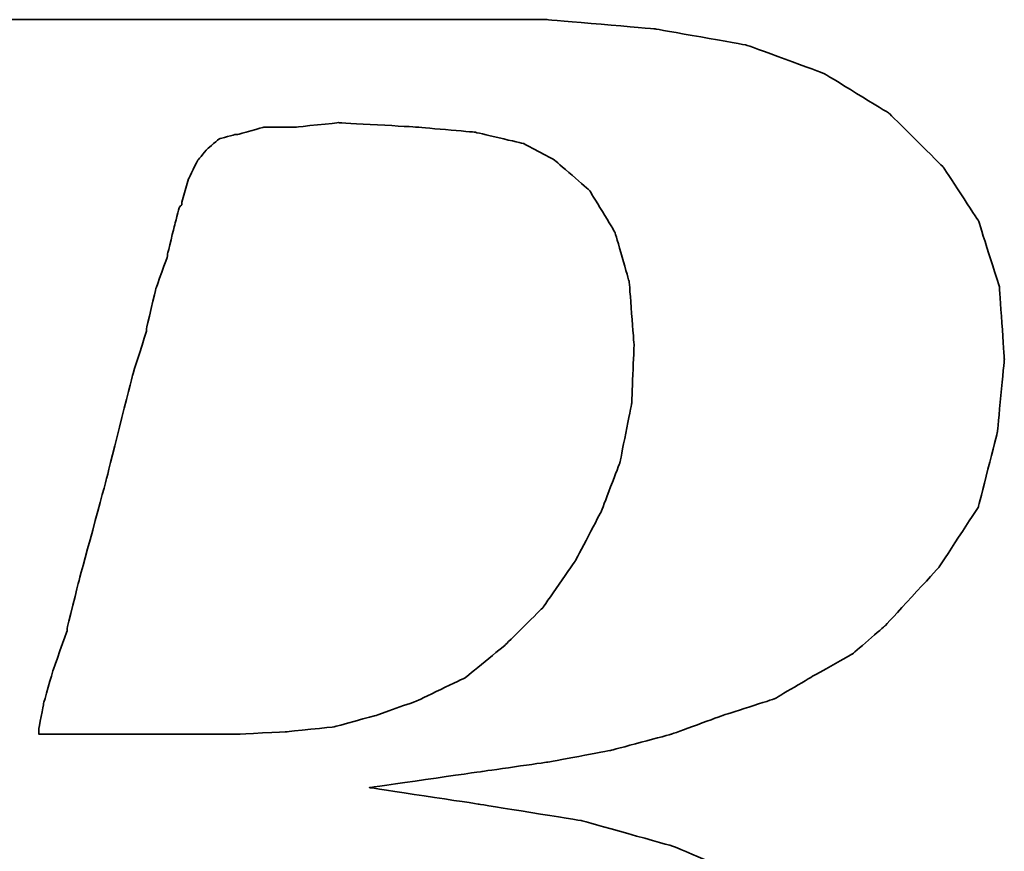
# Model space of a CAD drawing. Header units: millimetres. Extents: x 3 to 347, y 78 to 191.
# Tile 31 of 51: x 260.11 to 261.37, y 110.26 to 111.33. Entities that reach past the tile are written whole.
import ezdxf

# ---------------------------------------------------------------- set-up
doc = ezdxf.new("R2010")
doc.units = ezdxf.units.MM
doc.header["$LTSCALE"] = 0.15
doc.layers.add('DIM', color=4, linetype='CONTINUOUS')
doc.layers.add('layer 1', color=7, linetype='CONTINUOUS')

# ---------------------------------------------------------------- blocks, each defined once
blk = doc.blocks.new('TBI MOTION logo(完整正式版)')
at = {"layer": 'layer 1', "color": 22, "lineweight": 35}
for points, knots in [([(-64.65375, -6.86375), (-64.65375, -6.86375), (-64.84375, -7.29625), (-64.84375, -7.29625), (-64.84375, -7.29625), (-64.84375, -7.29625), (-64.86875, -7.34375), (-64.86875, -7.34375), (-64.86875, -7.34375), (-64.86875, -7.34375), (-64.86875, -7.36875), (-64.86875, -7.36875), (-64.86875, -7.36875), (-64.86875, -7.36875), (-65.15375, -7.65375), (-65.15375, -7.65375), (-65.15375, -7.65375), (-65.15375, -7.65375), (-65.17875, -7.65375), (-65.17875, -7.65375), (-65.17875, -7.65375), (-65.17875, -7.65375), (-65.20375, -7.67875), (-65.20375, -7.67875), (-65.20375, -7.67875), (-65.20375, -7.67875), (-65.58875, -7.87125), (-65.58875, -7.87125), (-65.58875, -7.87125), (-65.58875, -7.87125), (-65.63375, -7.87125), (-65.63375, -7.87125), (-65.63375, -7.87125), (-65.63375, -7.87125), (-65.65875, -7.89375), (-65.65875, -7.89375), (-65.65875, -7.89375), (-65.65875, -7.89375), (-66.09375, -7.94375), (-66.09375, -7.94375), (-66.09375, -7.94375), (-66.09375, -7.94375), (-66.11375, -7.94375), (-66.11375, -7.94375), (-66.11375, -7.94375), (-66.11375, -7.94375), (-66.16375, -7.94375), (-66.16375, -7.94375), (-66.16375, -7.94375), (-66.16375, -7.94375), (-66.30875, -7.94375), (-66.30875, -7.94375), (-66.30875, -7.94375), (-66.30875, -7.94375), (-66.69375, -7.94375), (-66.69375, -7.94375), (-66.69375, -7.94375), (-66.69375, -7.94375), (-67.07375, -7.94375), (-67.07375, -7.94375), (-67.07375, -7.94375), (-67.07375, -7.94375), (-67.12375, -7.94375), (-67.12375, -7.94375), (-67.12375, -7.94375), (-67.12375, -7.94375), (-67.12375, -7.96625), (-67.12375, -7.96625), (-67.12375, -7.96625), (-67.12375, -7.96625), (-67.14875, -7.99125), (-67.14875, -7.99125), (-67.14875, -7.99125), (-67.14875, -7.99125), (-67.24375, -8.34875), (-67.24375, -8.34875), (-67.24375, -8.34875), (-67.24375, -8.34875), (-67.31375, -8.68625), (-67.31375, -8.68625), (-67.31375, -8.68625), (-67.31375, -8.68625), (-67.26875, -8.68625), (-67.26875, -8.68625), (-67.26875, -8.68625), (-67.26875, -8.68625), (-67.07375, -8.68625), (-67.07375, -8.68625), (-67.07375, -8.68625), (-67.07375, -8.68625), (-66.54875, -8.68625), (-66.54875, -8.68625), (-66.54875, -8.68625), (-66.54875, -8.68625), (-65.82625, -8.68625), (-65.82625, -8.68625), (-65.82625, -8.68625), (-65.82625, -8.68625), (-65.01375, -8.68625), (-65.01375, -8.68625), (-65.01375, -8.68625), (-65.01375, -8.68625), (-64.05375, -8.68625), (-64.05375, -8.68625), (-64.05375, -8.68625), (-64.05375, -8.68625), (-62.08375, -8.68625), (-62.08375, -8.68625), (-62.08375, -8.68625), (-62.08375, -8.68625), (-60.06875, -8.68625), (-60.06875, -8.68625), (-60.06875, -8.68625), (-60.06875, -8.68625), (-59.10875, -8.68625), (-59.10875, -8.68625), (-59.10875, -8.68625), (-59.10875, -8.68625), (-58.29375, -8.68625), (-58.29375, -8.68625), (-58.29375, -8.68625), (-58.29375, -8.68625), (-57.57375, -8.68625), (-57.57375, -8.68625), (-57.57375, -8.68625), (-57.57375, -8.68625), (-57.04875, -8.68625), (-57.04875, -8.68625), (-57.04875, -8.68625), (-57.04875, -8.68625), (-56.85375, -8.68625), (-56.85375, -8.68625), (-56.85375, -8.68625), (-56.85375, -8.68625), (-56.70875, -8.68625), (-56.70875, -8.68625), (-56.70875, -8.68625), (-56.70875, -8.68625), (-56.61375, -8.68625), (-56.61375, -8.68625), (-56.61375, -8.68625), (-56.61375, -8.68625), (-56.56875, -8.68625), (-56.56875, -8.68625), (-56.56875, -8.68625), (-56.56875, -8.68625), (-55.65375, -8.63875), (-55.65375, -8.63875), (-55.65375, -8.63875), (-55.65375, -8.63875), (-54.76875, -8.51875), (-54.76875, -8.51875), (-54.76875, -8.51875), (-54.76875, -8.51875), (-53.90375, -8.30375), (-53.90375, -8.30375), (-53.90375, -8.30375), (-53.90375, -8.30375), (-53.08875, -8.03875), (-53.08875, -8.03875), (-53.08875, -8.03875), (-53.08875, -8.03875), (-52.34375, -7.65375), (-52.34375, -7.65375), (-52.34375, -7.65375), (-52.34375, -7.65375), (-51.69875, -7.29625), (-51.69875, -7.29625), (-51.69875, -7.29625), (-51.69875, -7.29625), (-51.21875, -6.91125), (-51.21875, -6.91125), (-51.21875, -6.91125), (-51.21875, -6.91125), (-50.83375, -6.50375), (-50.83375, -6.50375), (-50.83375, -6.50375), (-50.83375, -6.50375), (-50.44875, -5.94875), (-50.44875, -5.94875), (-50.44875, -5.94875), (-50.44875, -5.94875), (-50.13875, -5.30375), (-50.13875, -5.30375), (-50.13875, -5.30375), (-50.13875, -5.30375), (-49.99375, -4.65375), (-49.99375, -4.65375), (-49.99375, -4.65375), (-49.99375, -4.65375), (-49.92375, -3.98375), (-49.92375, -3.98375), (-49.92375, -3.98375), (-49.92375, -3.98375), (-49.99375, -3.19374), (-49.99375, -3.19374), (-49.99375, -3.19374), (-49.99375, -3.19374), (-50.23374, -2.44874), (-50.23374, -2.44874), (-50.23374, -2.44874), (-50.23374, -2.44874), (-50.59375, -1.87374), (-50.59375, -1.87374), (-50.59375, -1.87374), (-50.59375, -1.87374), (-51.09875, -1.31874), (-51.09875, -1.31874), (-51.09875, -1.31874), (-51.09875, -1.31874), (-51.74375, -0.81875), (-51.74375, -0.81875), (-51.74375, -0.81875), (-51.74375, -0.81875), (-52.53875, -0.48125), (-52.53875, -0.48125), (-52.53875, -0.48125), (-52.53875, -0.48125), (-53.47375, -0.21875), (-53.47375, -0.21875), (-53.47375, -0.21875), (-53.47375, -0.21875), (-54.52875, -0.04874), (-54.52875, -0.04874), (-54.52875, -0.04874), (-54.52875, -0.04874), (-55.65375, 0.12125), (-55.65375, 0.12125), (-55.65375, 0.12125), (-55.65375, 0.12125), (-54.50375, 0.28624), (-54.50375, 0.28624), (-54.50375, 0.28624), (-54.50375, 0.28624), (-53.83375, 0.38124), (-53.83375, 0.38124), (-53.83375, 0.38124), (-53.83375, 0.38124), (-53.18375, 0.50125), (-53.18375, 0.50125), (-53.18375, 0.50125), (-53.18375, 0.50125), (-52.55875, 0.66874), (-52.55875, 0.66874), (-52.55875, 0.66874), (-52.55875, 0.66874), (-52.03375, 0.86124), (-52.03375, 0.86124), (-52.03375, 0.86124), (-52.03375, 0.86124), (-51.50374, 1.03124), (-51.50374, 1.03124), (-51.50374, 1.03124), (-51.50374, 1.03124), (-51.09875, 1.27125), (-51.09875, 1.27125), (-51.09875, 1.27125), (-51.09875, 1.27125), (-50.71375, 1.48624), (-50.71375, 1.48624), (-50.71375, 1.48624), (-50.71375, 1.48624), (-50.37625, 1.77625), (-50.37625, 1.77625), (-50.37625, 1.77625), (-50.37625, 1.77625), (-49.82375, 2.37625), (-49.82375, 2.37625), (-49.82375, 2.37625), (-49.82375, 2.37625), (-49.41875, 2.99625), (-49.41875, 2.99625), (-49.41875, 2.99625), (-49.41875, 2.99625), (-49.22375, 3.76625), (-49.22375, 3.76625), (-49.22375, 3.76625), (-49.22375, 3.76625), (-49.15375, 4.50874), (-49.15375, 4.50874), (-49.15375, 4.50874), (-49.15375, 4.50874), (-49.20375, 5.25125), (-49.20375, 5.25125), (-49.20375, 5.25125), (-49.20375, 5.25125), (-49.41875, 5.92625), (-49.41875, 5.92625), (-49.41875, 5.92625), (-49.41875, 5.92625), (-49.77875, 6.47625), (-49.77875, 6.47625), (-49.77875, 6.47625), (-49.77875, 6.47625), (-50.33125, 7.02624), (-50.33125, 7.02624), (-50.33125, 7.02624), (-50.33125, 7.02624), (-51.00125, 7.43625), (-51.00125, 7.43625), (-51.00125, 7.43625), (-51.00125, 7.43625), (-51.79375, 7.72625), (-51.79375, 7.72625), (-51.79375, 7.72625), (-51.79375, 7.72625), (-52.72875, 7.89124), (-52.72875, 7.89124), (-52.72875, 7.89124), (-52.72875, 7.89124), (-53.83375, 7.98625), (-53.83375, 7.98625), (-53.83375, 7.98625), (-53.83375, 7.98625), (-53.92875, 7.98625), (-53.92875, 7.98625), (-53.92875, 7.98625), (-53.92875, 7.98625), (-54.26375, 7.98625), (-54.26375, 7.98625), (-54.26375, 7.98625), (-54.26375, 7.98625), (-54.74375, 7.98625), (-54.74375, 7.98625), (-54.74375, 7.98625), (-54.74375, 7.98625), (-55.36875, 7.98625), (-55.36875, 7.98625), (-55.36875, 7.98625), (-55.36875, 7.98625), (-56.13375, 7.98625), (-56.13375, 7.98625), (-56.13375, 7.98625), (-56.13375, 7.98625), (-56.94875, 7.98625), (-56.94875, 7.98625), (-56.94875, 7.98625), (-56.94875, 7.98625), (-58.77625, 7.98625), (-58.77625, 7.98625), (-58.77625, 7.98625), (-58.77625, 7.98625), (-60.59875, 7.98625), (-60.59875, 7.98625), (-60.59875, 7.98625), (-60.59875, 7.98625), (-61.41375, 7.98625), (-61.41375, 7.98625), (-61.41375, 7.98625), (-61.41375, 7.98625), (-62.17875, 7.98625), (-62.17875, 7.98625), (-62.17875, 7.98625), (-62.17875, 7.98625), (-62.80375, 7.98625), (-62.80375, 7.98625), (-62.80375, 7.98625), (-62.80375, 7.98625), (-63.30625, 7.98625), (-63.30625, 7.98625), (-63.30625, 7.98625), (-63.30625, 7.98625), (-63.57375, 7.98625), (-63.57375, 7.98625), (-63.57375, 7.98625), (-63.57375, 7.98625), (-63.57375, 7.96375), (-63.57375, 7.96375), (-63.57375, 7.96375), (-63.57375, 7.96375), (-63.59875, 7.94125), (-63.59875, 7.94125), (-63.59875, 7.94125), (-63.59875, 7.94125), (-63.69375, 7.55625), (-63.69375, 7.55625), (-63.69375, 7.55625), (-63.69375, 7.55625), (-63.76375, 7.24624), (-63.76375, 7.24624), (-63.76375, 7.24624), (-63.76375, 7.24624), (-63.23875, 7.24624), (-63.23875, 7.24624), (-63.23875, 7.24624), (-63.23875, 7.24624), (-62.75875, 7.24624), (-62.75875, 7.24624), (-62.75875, 7.24624), (-62.75875, 7.24624), (-62.61125, 7.24624), (-62.61125, 7.24624), (-62.61125, 7.24624), (-62.61125, 7.24624), (-62.56625, 7.24624), (-62.56625, 7.24624), (-62.56625, 7.24624), (-62.56625, 7.24624), (-62.22875, 7.24624), (-62.22875, 7.24624), (-62.22875, 7.24624), (-62.22875, 7.24624), (-62.20375, 7.24624), (-62.20375, 7.24624), (-62.20375, 7.24624), (-62.20375, 7.24624), (-62.17875, 7.21875), (-62.17875, 7.21875), (-62.17875, 7.21875), (-62.17875, 7.21875), (-61.96375, 7.17125), (-61.96375, 7.17125), (-61.96375, 7.17125), (-61.96375, 7.17125), (-61.72375, 7.12624), (-61.72375, 7.12624), (-61.72375, 7.12624), (-61.72375, 7.12624), (-61.70375, 7.12624), (-61.70375, 7.12624), (-61.70375, 7.12624), (-61.70375, 7.12624), (-61.55875, 7.07624), (-61.55875, 7.07624), (-61.55875, 7.07624), (-61.55875, 7.07624), (-61.50875, 7.07624), (-61.50875, 7.07624), (-61.50875, 7.07624), (-61.50875, 7.07624), (-61.48375, 7.02624), (-61.48375, 7.02624), (-61.48375, 7.02624), (-61.48375, 7.02624), (-61.31875, 6.83375), (-61.31875, 6.83375), (-61.31875, 6.83375), (-61.31875, 6.83375), (-61.29375, 6.81125), (-61.29375, 6.81125), (-61.29375, 6.81125), (-61.29375, 6.81125), (-61.29375, 6.78625), (-61.29375, 6.78625), (-61.29375, 6.78625), (-61.29375, 6.78625), (-61.19875, 6.50124), (-61.19875, 6.50124), (-61.19875, 6.50124), (-61.19875, 6.50124), (-61.17375, 6.45124), (-61.17375, 6.45124), (-61.17375, 6.45124), (-61.17375, 6.45124), (-61.19875, 6.40625), (-61.19875, 6.40625), (-61.19875, 6.40625), (-61.19875, 6.40625), (-61.26875, 5.99624), (-61.26875, 5.99624), (-61.26875, 5.99624), (-61.26875, 5.99624), (-61.26875, 5.85125), (-61.26875, 5.85125), (-61.26875, 5.85125), (-61.26875, 5.85125), (-61.26875, 5.82625), (-61.26875, 5.82625), (-61.26875, 5.82625), (-61.26875, 5.82625), (-61.29375, 5.80625), (-61.29375, 5.80625), (-61.29375, 5.80625), (-61.29375, 5.80625), (-61.34125, 5.66125), (-61.34125, 5.66125), (-61.34125, 5.66125), (-61.34125, 5.66125), (-61.41375, 5.44625), (-61.41375, 5.44625), (-61.41375, 5.44625), (-61.41375, 5.44625), (-61.48375, 5.15625), (-61.48375, 5.15625), (-61.48375, 5.15625), (-61.48375, 5.15625), (-61.58375, 4.82124), (-61.58375, 4.82124), (-61.58375, 4.82124), (-61.58375, 4.82124), (-61.79875, 4.00375), (-61.79875, 4.00375), (-61.79875, 4.00375), (-61.79875, 4.00375), (-62.05875, 2.99625), (-62.05875, 2.99625), (-62.05875, 2.99625), (-62.05875, 2.99625), (-62.34875, 1.91625), (-62.34875, 1.91625), (-62.34875, 1.91625), (-62.34875, 1.91625), (-62.97375, -0.41124), (-62.97375, -0.41124), (-62.97375, -0.41124), (-62.97375, -0.41124), (-63.59875, -2.75875), (-63.59875, -2.75875), (-63.59875, -2.75875), (-63.59875, -2.75875), (-63.88375, -3.86374), (-63.88375, -3.86374), (-63.88375, -3.86374), (-63.88375, -3.86374), (-64.14875, -4.82374), (-64.14875, -4.82374), (-64.14875, -4.82374), (-64.14875, -4.82374), (-64.36375, -5.64125), (-64.36375, -5.64125), (-64.36375, -5.64125), (-64.36375, -5.64125), (-64.43625, -5.97625), (-64.43625, -5.97625), (-64.43625, -5.97625), (-64.43625, -5.97625), (-64.50875, -6.28625), (-64.50875, -6.28625), (-64.50875, -6.28625), (-64.50875, -6.28625), (-64.50875, -6.30875), (-64.50875, -6.30875), (-64.50875, -6.30875), (-64.50875, -6.30875), (-64.57875, -6.50375), (-64.57875, -6.50375), (-64.57875, -6.50375), (-64.57875, -6.50375), (-64.62875, -6.69625), (-64.62875, -6.69625), (-64.62875, -6.69625), (-64.62875, -6.69625), (-64.62875, -6.76875), (-64.62875, -6.76875), (-64.62875, -6.76875), (-64.62875, -6.76875), (-64.62875, -6.81375), (-64.62875, -6.81375), (-64.62875, -6.81375), (-64.62875, -6.81375), (-64.62875, -6.83875), (-64.62875, -6.83875), (-64.62875, -6.83875), (-64.62875, -6.83875), (-64.65375, -6.86375), (-64.65375, -6.86375)], [0, 0, 0, 0, 0.00719424, 0.00719424, 0.00719424, 0.00719425, 0.01438849, 0.01438849, 0.01438849, 0.0143885, 0.02158273, 0.02158273, 0.02158273, 0.02158274, 0.02877698, 0.02877698, 0.02877698, 0.02877699, 0.03597122, 0.03597122, 0.03597122, 0.03597123, 0.04316547, 0.04316547, 0.04316547, 0.04316548, 0.05035971, 0.05035971, 0.05035971, 0.05035972, 0.05755396, 0.05755396, 0.05755396, 0.05755397, 0.0647482, 0.0647482, 0.0647482, 0.06474821, 0.07194245, 0.07194245, 0.07194245, 0.07194246, 0.07913669, 0.07913669, 0.07913669, 0.0791367, 0.08633094, 0.08633094, 0.08633094, 0.08633095, 0.09352518, 0.09352518, 0.09352518, 0.09352519, 0.10071942, 0.10071942, 0.10071942, 0.10071943, 0.10791367, 0.10791367, 0.10791367, 0.10791368, 0.11510791, 0.11510791, 0.11510791, 0.11510792, 0.12230216, 0.12230216, 0.12230216, 0.12230217, 0.1294964, 0.1294964, 0.1294964, 0.12949641, 0.13669065, 0.13669065, 0.13669065, 0.13669066, 0.14388489, 0.14388489, 0.14388489, 0.1438849, 0.15107914, 0.15107914, 0.15107914, 0.15107915, 0.15827338, 0.15827338, 0.15827338, 0.15827339, 0.16546763, 0.16546763, 0.16546763, 0.16546764, 0.17266187, 0.17266187, 0.17266187, 0.17266188, 0.17985612, 0.17985612, 0.17985612, 0.17985613, 0.18705036, 0.18705036, 0.18705036, 0.18705037, 0.1942446, 0.1942446, 0.1942446, 0.19424461, 0.20143885, 0.20143885, 0.20143885, 0.20143886, 0.20863309, 0.20863309, 0.20863309, 0.2086331, 0.21582734, 0.21582734, 0.21582734, 0.21582735, 0.22302158, 0.22302158, 0.22302158, 0.22302159, 0.23021583, 0.23021583, 0.23021583, 0.23021584, 0.23741007, 0.23741007, 0.23741007, 0.23741008, 0.24460432, 0.24460432, 0.24460432, 0.24460433, 0.25179856, 0.25179856, 0.25179856, 0.25179857, 0.25899281, 0.25899281, 0.25899281, 0.25899282, 0.26618705, 0.26618705, 0.26618705, 0.26618706, 0.27338129, 0.27338129, 0.27338129, 0.2733813, 0.28057554, 0.28057554, 0.28057554, 0.28057555, 0.28776978, 0.28776978, 0.28776978, 0.28776979, 0.29496403, 0.29496403, 0.29496403, 0.29496404, 0.30215827, 0.30215827, 0.30215827, 0.30215828, 0.30935252, 0.30935252, 0.30935252, 0.30935253, 0.31654676, 0.31654676, 0.31654676, 0.31654677, 0.32374101, 0.32374101, 0.32374101, 0.32374102, 0.33093525, 0.33093525, 0.33093525, 0.33093526, 0.3381295, 0.3381295, 0.3381295, 0.33812951, 0.34532374, 0.34532374, 0.34532374, 0.34532375, 0.35251799, 0.35251799, 0.35251799, 0.352518, 0.35971223, 0.35971223, 0.35971223, 0.35971224, 0.36690647, 0.36690647, 0.36690647, 0.36690648, 0.37410072, 0.37410072, 0.37410072, 0.37410073, 0.38129496, 0.38129496, 0.38129496, 0.38129497, 0.38848921, 0.38848921, 0.38848921, 0.38848922, 0.39568345, 0.39568345, 0.39568345, 0.39568346, 0.4028777, 0.4028777, 0.4028777, 0.40287771, 0.41007194, 0.41007194, 0.41007194, 0.41007195, 0.41726619, 0.41726619, 0.41726619, 0.4172662, 0.42446043, 0.42446043, 0.42446043, 0.42446044, 0.43165468, 0.43165468, 0.43165468, 0.43165469, 0.43884892, 0.43884892, 0.43884892, 0.43884893, 0.44604317, 0.44604317, 0.44604317, 0.44604318, 0.45323741, 0.45323741, 0.45323741, 0.45323742, 0.46043165, 0.46043165, 0.46043165, 0.46043166, 0.4676259, 0.4676259, 0.4676259, 0.46762591, 0.47482014, 0.47482014, 0.47482014, 0.47482015, 0.48201439, 0.48201439, 0.48201439, 0.4820144, 0.48920863, 0.48920863, 0.48920863, 0.48920864, 0.49640288, 0.49640288, 0.49640288, 0.49640289, 0.50359712, 0.50359712, 0.50359712, 0.50359713, 0.51079137, 0.51079137, 0.51079137, 0.51079138, 0.51798561, 0.51798561, 0.51798561, 0.51798562, 0.52517986, 0.52517986, 0.52517986, 0.52517987, 0.5323741, 0.5323741, 0.5323741, 0.53237411, 0.53956835, 0.53956835, 0.53956835, 0.53956836, 0.54676259, 0.54676259, 0.54676259, 0.5467626, 0.55395683, 0.55395683, 0.55395683, 0.55395684, 0.56115108, 0.56115108, 0.56115108, 0.56115109, 0.56834532, 0.56834532, 0.56834532, 0.56834533, 0.57553957, 0.57553957, 0.57553957, 0.57553958, 0.58273381, 0.58273381, 0.58273381, 0.58273382, 0.58992806, 0.58992806, 0.58992806, 0.58992807, 0.5971223, 0.5971223, 0.5971223, 0.59712231, 0.60431655, 0.60431655, 0.60431655, 0.60431656, 0.61151079, 0.61151079, 0.61151079, 0.6115108, 0.61870504, 0.61870504, 0.61870504, 0.61870505, 0.62589928, 0.62589928, 0.62589928, 0.62589929, 0.63309353, 0.63309353, 0.63309353, 0.63309354, 0.64028777, 0.64028777, 0.64028777, 0.64028778, 0.64748201, 0.64748201, 0.64748201, 0.64748202, 0.65467626, 0.65467626, 0.65467626, 0.65467627, 0.6618705, 0.6618705, 0.6618705, 0.66187051, 0.66906475, 0.66906475, 0.66906475, 0.66906476, 0.67625899, 0.67625899, 0.67625899, 0.676259, 0.68345324, 0.68345324, 0.68345324, 0.68345325, 0.69064748, 0.69064748, 0.69064748, 0.69064749, 0.69784173, 0.69784173, 0.69784173, 0.69784174, 0.70503597, 0.70503597, 0.70503597, 0.70503598, 0.71223022, 0.71223022, 0.71223022, 0.71223023, 0.71942446, 0.71942446, 0.71942446, 0.71942447, 0.72661871, 0.72661871, 0.72661871, 0.72661872, 0.73381295, 0.73381295, 0.73381295, 0.73381296, 0.74100719, 0.74100719, 0.74100719, 0.7410072, 0.74820144, 0.74820144, 0.74820144, 0.74820145, 0.75539568, 0.75539568, 0.75539568, 0.75539569, 0.76258993, 0.76258993, 0.76258993, 0.76258994, 0.76978417, 0.76978417, 0.76978417, 0.76978418, 0.77697842, 0.77697842, 0.77697842, 0.77697843, 0.78417266, 0.78417266, 0.78417266, 0.78417267, 0.79136691, 0.79136691, 0.79136691, 0.79136692, 0.79856115, 0.79856115, 0.79856115, 0.79856116, 0.8057554, 0.8057554, 0.8057554, 0.80575541, 0.81294964, 0.81294964, 0.81294964, 0.81294965, 0.82014388, 0.82014388, 0.82014388, 0.82014389, 0.82733813, 0.82733813, 0.82733813, 0.82733814, 0.83453237, 0.83453237, 0.83453237, 0.83453238, 0.84172662, 0.84172662, 0.84172662, 0.84172663, 0.84892086, 0.84892086, 0.84892086, 0.84892087, 0.85611511, 0.85611511, 0.85611511, 0.85611512, 0.86330935, 0.86330935, 0.86330935, 0.86330936, 0.8705036, 0.8705036, 0.8705036, 0.87050361, 0.87769784, 0.87769784, 0.87769784, 0.87769785, 0.88489209, 0.88489209, 0.88489209, 0.8848921, 0.89208633, 0.89208633, 0.89208633, 0.89208634, 0.89928058, 0.89928058, 0.89928058, 0.89928059, 0.90647482, 0.90647482, 0.90647482, 0.90647483, 0.91366906, 0.91366906, 0.91366906, 0.91366907, 0.92086331, 0.92086331, 0.92086331, 0.92086332, 0.92805755, 0.92805755, 0.92805755, 0.92805756, 0.9352518, 0.9352518, 0.9352518, 0.93525181, 0.94244604, 0.94244604, 0.94244604, 0.94244605, 0.94964029, 0.94964029, 0.94964029, 0.9496403, 0.95683453, 0.95683453, 0.95683453, 0.95683454, 0.96402878, 0.96402878, 0.96402878, 0.96402879, 0.97122302, 0.97122302, 0.97122302, 0.97122303, 0.97841727, 0.97841727, 0.97841727, 0.97841728, 0.98561151, 0.98561151, 0.98561151, 0.98561152, 0.99280576, 0.99280576, 0.99280576, 0.99280577, 1, 1, 1, 1]), ([(-57.50375, 6.35625), (-57.50375, 6.35625), (-57.57375, 6.11625), (-57.57375, 6.11625), (-57.57375, 6.11625), (-57.57375, 6.11625), (-57.57375, 6.09125), (-57.57375, 6.09125), (-57.57375, 6.09125), (-57.57375, 6.09125), (-57.59875, 6.06625), (-57.59875, 6.06625), (-57.59875, 6.06625), (-57.59875, 6.06625), (-57.64875, 5.87625), (-57.64875, 5.87625), (-57.64875, 5.87625), (-57.64875, 5.87625), (-57.71875, 5.58875), (-57.71875, 5.58875), (-57.71875, 5.58875), (-57.71875, 5.58875), (-57.71875, 5.56625), (-57.71875, 5.56625), (-57.71875, 5.56625), (-57.71875, 5.56625), (-57.83875, 5.23125), (-57.83875, 5.23125), (-57.83875, 5.23125), (-57.83875, 5.23125), (-57.93625, 4.82124), (-57.93625, 4.82124), (-57.93625, 4.82124), (-57.93625, 4.82124), (-57.93625, 4.79624), (-57.93625, 4.79624), (-57.93625, 4.79624), (-57.93625, 4.79624), (-58.07875, 4.34125), (-58.07875, 4.34125), (-58.07875, 4.34125), (-58.07875, 4.34125), (-58.34375, 3.28625), (-58.34375, 3.28625), (-58.34375, 3.28625), (-58.34375, 3.28625), (-58.62875, 2.23124), (-58.62875, 2.23124), (-58.62875, 2.23124), (-58.62875, 2.23124), (-58.74875, 1.75125), (-58.74875, 1.75125), (-58.74875, 1.75125), (-58.74875, 1.75125), (-58.74875, 1.72625), (-58.74875, 1.72625), (-58.74875, 1.72625), (-58.74875, 1.72625), (-58.89375, 1.31625), (-58.89375, 1.31625), (-58.89375, 1.31625), (-58.89375, 1.31625), (-58.98875, 0.98124), (-58.98875, 0.98124), (-58.98875, 0.98124), (-58.98875, 0.98124), (-59.03875, 0.71625), (-59.03875, 0.71625), (-59.03875, 0.71625), (-59.03875, 0.71625), (-59.03875, 0.66874), (-59.03875, 0.66874), (-59.03875, 0.66874), (-59.03875, 0.66874), (-58.91875, 0.66874), (-58.91875, 0.66874), (-58.91875, 0.66874), (-58.91875, 0.66874), (-58.53375, 0.66874), (-58.53375, 0.66874), (-58.53375, 0.66874), (-58.53375, 0.66874), (-58.10375, 0.66874), (-58.10375, 0.66874), (-58.10375, 0.66874), (-58.10375, 0.66874), (-57.66875, 0.66874), (-57.66875, 0.66874), (-57.66875, 0.66874), (-57.66875, 0.66874), (-57.33375, 0.66874), (-57.33375, 0.66874), (-57.33375, 0.66874), (-57.33375, 0.66874), (-57.09375, 0.66874), (-57.09375, 0.66874), (-57.09375, 0.66874), (-57.09375, 0.66874), (-56.99875, 0.66874), (-56.99875, 0.66874), (-56.99875, 0.66874), (-56.99875, 0.66874), (-56.49375, 0.69374), (-56.49375, 0.69374), (-56.49375, 0.69374), (-56.49375, 0.69374), (-56.01375, 0.74374), (-56.01375, 0.74374), (-56.01375, 0.74374), (-56.01375, 0.74374), (-55.58375, 0.86124), (-55.58375, 0.86124), (-55.58375, 0.86124), (-55.58375, 0.86124), (-55.17375, 1.00624), (-55.17375, 1.00624), (-55.17375, 1.00624), (-55.17375, 1.00624), (-54.67375, 1.24625), (-54.67375, 1.24625), (-54.67375, 1.24625), (-54.67375, 1.24625), (-54.26375, 1.58124), (-54.26375, 1.58124), (-54.26375, 1.58124), (-54.26375, 1.58124), (-53.87875, 1.96374), (-53.87875, 1.96374), (-53.87875, 1.96374), (-53.87875, 1.96374), (-53.54375, 2.44625), (-53.54375, 2.44625), (-53.54375, 2.44625), (-53.54375, 2.44625), (-53.27875, 2.95125), (-53.27875, 2.95125), (-53.27875, 2.95125), (-53.27875, 2.95125), (-53.08875, 3.45124), (-53.08875, 3.45124), (-53.08875, 3.45124), (-53.08875, 3.45124), (-52.96875, 4.05124), (-52.96875, 4.05124), (-52.96875, 4.05124), (-52.96875, 4.05124), (-52.94375, 4.65125), (-52.94375, 4.65125), (-52.94375, 4.65125), (-52.94375, 4.65125), (-52.99375, 5.30125), (-52.99375, 5.30125), (-52.99375, 5.30125), (-52.99375, 5.30125), (-53.13875, 5.80625), (-53.13875, 5.80625), (-53.13875, 5.80625), (-53.13875, 5.80625), (-53.39875, 6.23625), (-53.39875, 6.23625), (-53.39875, 6.23625), (-53.39875, 6.23625), (-53.75875, 6.54875), (-53.75875, 6.54875), (-53.75875, 6.54875), (-53.75875, 6.54875), (-54.07375, 6.71625), (-54.07375, 6.71625), (-54.07375, 6.71625), (-54.07375, 6.71625), (-54.57375, 6.83375), (-54.57375, 6.83375), (-54.57375, 6.83375), (-54.57375, 6.83375), (-55.17375, 6.88625), (-55.17375, 6.88625), (-55.17375, 6.88625), (-55.17375, 6.88625), (-55.96875, 6.93125), (-55.96875, 6.93125), (-55.96875, 6.93125), (-55.96875, 6.93125), (-56.39875, 6.88625), (-56.39875, 6.88625), (-56.39875, 6.88625), (-56.39875, 6.88625), (-56.42125, 6.88625), (-56.42125, 6.88625), (-56.42125, 6.88625), (-56.42125, 6.88625), (-56.73375, 6.88625), (-56.73375, 6.88625), (-56.73375, 6.88625), (-56.73375, 6.88625), (-56.99875, 6.81125), (-56.99875, 6.81125), (-56.99875, 6.81125), (-56.99875, 6.81125), (-57.02375, 6.81125), (-57.02375, 6.81125), (-57.02375, 6.81125), (-57.02375, 6.81125), (-57.18875, 6.76625), (-57.18875, 6.76625), (-57.18875, 6.76625), (-57.18875, 6.76625), (-57.30875, 6.66625), (-57.30875, 6.66625), (-57.30875, 6.66625), (-57.30875, 6.66625), (-57.40875, 6.54875), (-57.40875, 6.54875), (-57.40875, 6.54875), (-57.40875, 6.54875), (-57.50375, 6.35625), (-57.50375, 6.35625)], [0, 0, 0, 0, 0.01851852, 0.01851852, 0.01851852, 0.01851853, 0.03703704, 0.03703704, 0.03703704, 0.03703705, 0.05555556, 0.05555556, 0.05555556, 0.05555557, 0.07407407, 0.07407407, 0.07407407, 0.07407408, 0.09259259, 0.09259259, 0.09259259, 0.0925926, 0.11111111, 0.11111111, 0.11111111, 0.11111112, 0.12962963, 0.12962963, 0.12962963, 0.12962964, 0.14814815, 0.14814815, 0.14814815, 0.14814816, 0.16666667, 0.16666667, 0.16666667, 0.16666668, 0.18518519, 0.18518519, 0.18518519, 0.1851852, 0.2037037, 0.2037037, 0.2037037, 0.20370371, 0.22222222, 0.22222222, 0.22222222, 0.22222223, 0.24074074, 0.24074074, 0.24074074, 0.24074075, 0.25925926, 0.25925926, 0.25925926, 0.25925927, 0.27777778, 0.27777778, 0.27777778, 0.27777779, 0.2962963, 0.2962963, 0.2962963, 0.29629631, 0.31481481, 0.31481481, 0.31481481, 0.31481482, 0.33333333, 0.33333333, 0.33333333, 0.33333334, 0.35185185, 0.35185185, 0.35185185, 0.35185186, 0.37037037, 0.37037037, 0.37037037, 0.37037038, 0.38888889, 0.38888889, 0.38888889, 0.3888889, 0.40740741, 0.40740741, 0.40740741, 0.40740742, 0.42592593, 0.42592593, 0.42592593, 0.42592594, 0.44444444, 0.44444444, 0.44444444, 0.44444445, 0.46296296, 0.46296296, 0.46296296, 0.46296297, 0.48148148, 0.48148148, 0.48148148, 0.48148149, 0.5, 0.5, 0.5, 0.50000001, 0.51851852, 0.51851852, 0.51851852, 0.51851853, 0.53703704, 0.53703704, 0.53703704, 0.53703705, 0.55555556, 0.55555556, 0.55555556, 0.55555557, 0.57407407, 0.57407407, 0.57407407, 0.57407408, 0.59259259, 0.59259259, 0.59259259, 0.5925926, 0.61111111, 0.61111111, 0.61111111, 0.61111112, 0.62962963, 0.62962963, 0.62962963, 0.62962964, 0.64814815, 0.64814815, 0.64814815, 0.64814816, 0.66666667, 0.66666667, 0.66666667, 0.66666668, 0.68518519, 0.68518519, 0.68518519, 0.6851852, 0.7037037, 0.7037037, 0.7037037, 0.70370371, 0.72222222, 0.72222222, 0.72222222, 0.72222223, 0.74074074, 0.74074074, 0.74074074, 0.74074075, 0.75925926, 0.75925926, 0.75925926, 0.75925927, 0.77777778, 0.77777778, 0.77777778, 0.77777779, 0.7962963, 0.7962963, 0.7962963, 0.79629631, 0.81481481, 0.81481481, 0.81481481, 0.81481482, 0.83333333, 0.83333333, 0.83333333, 0.83333334, 0.85185185, 0.85185185, 0.85185185, 0.85185186, 0.87037037, 0.87037037, 0.87037037, 0.87037038, 0.88888889, 0.88888889, 0.88888889, 0.8888889, 0.90740741, 0.90740741, 0.90740741, 0.90740742, 0.92592593, 0.92592593, 0.92592593, 0.92592594, 0.94444444, 0.94444444, 0.94444444, 0.94444445, 0.96296296, 0.96296296, 0.96296296, 0.96296297, 0.98148148, 0.98148148, 0.98148148, 0.98148149, 1, 1, 1, 1])]:
    blk.add_open_spline(points, degree=3, knots=knots, dxfattribs=at)

msp = doc.modelspace()

# ---------------------------------------------------------------- block references
at = {"layer": 'DIM', "color": 0, "xscale": 0.1250977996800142, "yscale": 0.1250977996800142, "zscale": 0.1250977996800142}
msp.add_blockref('TBI MOTION logo(完整正式版)', (267.5163, 110.3289), dxfattribs=at)

doc.saveas('drawing.dxf')
